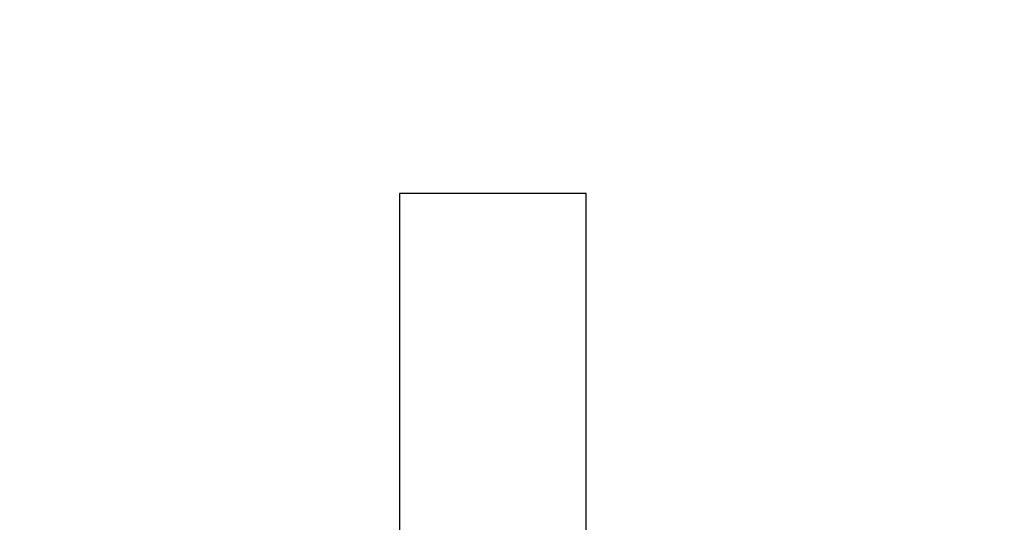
# Model space of a CAD drawing. Header units: metres. Extents: x 779 to 7046, y -512 to 9570.
# Tile 170 of 256: x 2480.474 to 2481.529, y -213.056 to -212.518. Entities that reach past the tile are written whole.
import ezdxf

# ---------------------------------------------------------------- set-up
doc = ezdxf.new("R2010")
doc.units = ezdxf.units.M
doc.linetypes.add('CIĄGłA', pattern=[0])
doc.layers.add('BK_Beton', color=2, linetype='Continuous', lineweight=15)
doc.layers.add('ZP_Zieleń', color=252, linetype='Continuous', lineweight=5)
doc.layers.add('PDF _Geometria', color=7, linetype='Continuous')

# ---------------------------------------------------------------- blocks, each defined once
blk = doc.blocks.new('B-B')
at = {"layer": 'BK_Beton', "color": 18, "lineweight": 25, "true_color": 0x000000, "elevation": -10.04}
blk.add_lwpolyline([(25.1582, -78.0805), (26.0381, -77.9166), (26.0015, -77.72), (25.6421, -77.7869)], dxfattribs=at)
at = {"layer": 'ZP_Zieleń', "linetype": 'CIĄGłA', "elevation": -3077917.2191}
blk.add_lwpolyline([(25.9396, -76.8773, 0.012201), (26.1913, -76.7826, -0.111333), (28.2465, -76.6473, 0.05564), (29.6084, -76.5749, -0.350731), (30.1572, -76.8301, -0.133833), (30.1227, -76.9819, -0.220952), (29.3033, -77.5607, 0.0963), (26.1578, -78.5633, -0.14155), (24.1472, -79.2032, 0.057707), (22.4575, -79.4459, -0.296754), (20.428, -78.9809, -0.147159), (20.362, -78.8529), (20.3095, -78.5708, -0.306794), (20.4215, -78.3138), (21.157, -77.8483)], format="xyb", dxfattribs=at)

msp = doc.modelspace()

# ---------------------------------------------------------------- block references
at = {"layer": 'PDF _Geometria', "linetype": 'CIĄGłA', "rotation": 79.44877770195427}
msp.add_blockref('B-B', (2399.7141, -224.034, 10.04), dxfattribs=at)

doc.saveas('drawing.dxf')
